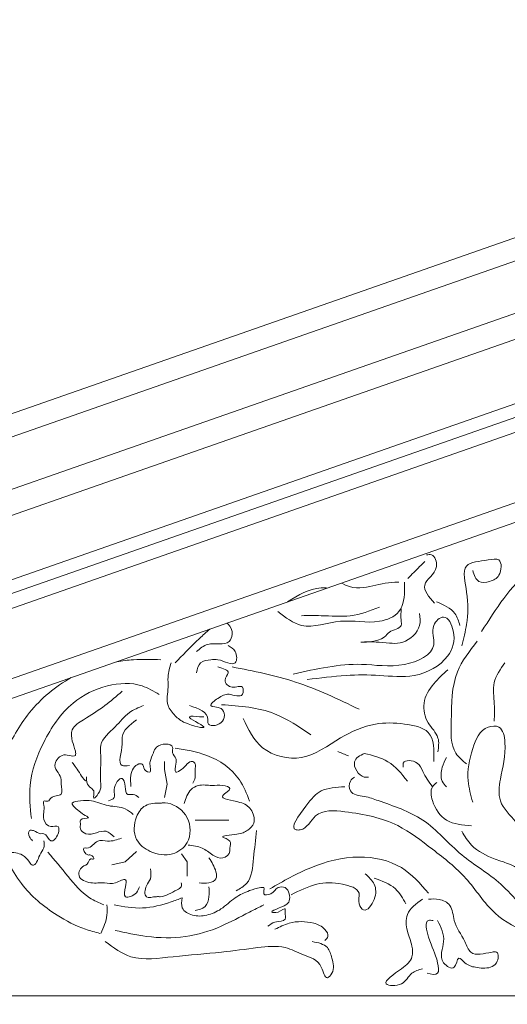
# Model space of a CAD drawing. Extents: x 0 to 286551, y -50 to 581131.
# Tile 196 of 207: x 269943 to 270987, y 568692 to 570800. Entities that reach past the tile are written whole.
import ezdxf

# ---------------------------------------------------------------- set-up
doc = ezdxf.new("R2010")
doc.units = 0
doc.header["$MEASUREMENT"] = 0
doc.layers.add('0.15 GRIJS', color=252, linetype='CONTINUOUS', lineweight=15)

msp = doc.modelspace()

# ---------------------------------------------------------------- linework, layer by layer
at = {"layer": '0.15 GRIJS'}
msp.add_line((267380.2, 568710.2), (272336.5, 570444.3), dxfattribs=at)
for points in [[(266706.9, 568830.2), (272336.5, 570799.9)], [(266740.6, 568791.9), (272336.5, 570749.8)], [(266826.9, 568710.2), (272336.5, 570637.9)], [(266986.6, 568710.2), (272336.5, 570582.1)], [(267465, 568710.2), (272336.5, 570414.7)], [(267555.9, 568710.2), (272336.5, 570382.9)], [(272336.5, 570232.5), (267985.8, 568710.2)], [(272336.5, 570190.1), (268107, 568710.2)], [(270253.5, 569134.3), (270258.7, 569163.5), (270253.5, 569194.4), (270253.5, 569211.5)], [(270318.8, 569086.2), (270337.6, 569086.2), (270373.7, 569086.2), (270390.9, 569086.2)], [(270193.4, 569019.3), (270169.4, 568997), (270140.2, 568990.1)], [(270289.6, 569014.1), (270301.6, 568997), (270301.6, 568966.1)]]:
    msp.add_lwpolyline(points, dxfattribs=at)
msp.add_lwpolyline([(272336.5, 568710.2), (266826.9, 568710.2), (266826.9, 568690.2, -0.414214), (266856.9, 568660.2), (266866.9, 568660.2), (266866.9, 568530.2), (272336.5, 568530.2)], format="xyb", dxfattribs=at)
for points, knots in [([(270931.7, 569490), (270962.5, 569538.5), (271021.9, 569631.8), (271174.2, 569694.2), (271321.2, 569734.5), (271472.2, 569722.1), (271611.1, 569732.6), (271701.3, 569740), (271741.9, 569743.4)], [0, 0, 0, 0, 62.787127, 120.928021, 178.145364, 232.938536, 288.729804, 334.387179, 334.387179, 334.387179, 334.387179]), ([(270831, 569550.9), (270819.1, 569564.4), (270794.4, 569592.3), (270843.8, 569617.6), (270830.7, 569656.4), (270817.3, 569654.6), (270813.5, 569654.1)], [0, 0, 0, 0, 16.409779, 33.925579, 44.15608, 48.187555, 48.187555, 48.187555, 48.187555]), ([(270773.9, 569603.8), (270782.3, 569612.2), (270794.3, 569624.2), (270806.3, 569636.1), (270809.9, 569639.7)], [0, 0, 0, 0, 13.300239, 19.000406, 19.000406, 19.000406, 19.000406]), ([(270889.7, 569459.3), (270893.4, 569474.8), (270902.7, 569513), (270903.9, 569565.7), (270885.1, 569639.3), (270936, 569640.2), (270976.3, 569650.1), (270974, 569608), (270950.1, 569596.2), (270921.5, 569592.8), (270915.8, 569610.7), (270912.7, 569620.3)], [0, 0, 0, 0, 17.572192, 43.344645, 64.208215, 82.084146, 90.678151, 102.950686, 111.802965, 120.397289, 130.292655, 130.292655, 130.292655, 130.292655]), ([(270495.9, 569532.8), (270512.2, 569520), (270551.7, 569488.7), (270630.9, 569521.7), (270699.7, 569503.2), (270764, 569528.2), (270767, 569570.3), (270766.8, 569591.4), (270766.8, 569595.3)], [0, 0, 0, 0, 21.940397, 53.269256, 84.420287, 101.832708, 121.255133, 125.703533, 125.703533, 125.703533, 125.703533]), ([(270632.4, 569593.8), (270655.4, 569580.3), (270689, 569584.4), (270730.9, 569595.7), (270751.9, 569595.4), (270754.9, 569595.3)], [26.015259, 26.015259, 26.015259, 26.015259, 48.797266, 69.099002, 72.436464, 72.436464, 72.436464, 72.436464]), ([(270516.7, 569553.7), (270539.7, 569567.9), (270566.2, 569584.3), (270596.1, 569583.5), (270600.1, 569583.4)], [0, 0, 0, 0, 28.924026, 33.374082, 33.374082, 33.374082, 33.374082]), ([(270835, 569553.5), (270850.5, 569547), (270874.9, 569536.7), (270882.6, 569512.2), (270885.4, 569503.1)], [0, 0, 0, 0, 17.51885, 27.749279, 27.749279, 27.749279, 27.749279]), ([(270546.5, 569523.9), (270560.4, 569524.1), (270595, 569524.6), (270652.2, 569519.3), (270692.6, 569534.2), (270713.2, 569541.8)], [0, 0, 0, 0, 15.575356, 38.938549, 63.235953, 63.235953, 63.235953, 63.235953]), ([(270799.1, 569528.3), (270800.1, 569519.8), (270803.2, 569493.9), (270761.8, 569458.1), (270723.8, 569469), (270644.8, 569466.8), (270719.9, 569466.5), (270734.6, 569494.1), (270762.2, 569495.4), (270758.4, 569519.4), (270759.1, 569531), (270759.5, 569539.1)], [0, 0, 0, 0, 9.4026, 28.40278, 47.215905, 61.997236, 81.236799, 86.93674, 97.769697, 101.799259, 111.202075, 111.202075, 111.202075, 111.202075]), ([(270386.5, 569507.8), (270387.5, 569507.3), (270393.9, 569502.9), (270401.3, 569486.2), (270388.4, 569456.4), (270348.5, 569470.5), (270329.2, 569453.5), (270321.8, 569447)], [51.577609, 51.577609, 51.577609, 51.577609, 53.121015, 61.888053, 68.087213, 85.360528, 95.976083, 95.976083, 95.976083, 95.976083]), ([(270558.4, 569387), (270586.2, 569390.6), (270637.5, 569397.3), (270714.3, 569397.4), (270790.4, 569387.9), (270861.3, 569425.4), (270879.4, 569481.7), (270854.8, 569532.6), (270818.9, 569499.1), (270844, 569446.5), (270755.8, 569408.3), (270658.4, 569428.1), (270578.1, 569410), (270528.6, 569398.9)], [0, 0, 0, 0, 31.328858, 58.029834, 85.843083, 116.751571, 137.257937, 150.834553, 161.090061, 176.659354, 204.735116, 239.223609, 294.290537, 294.290537, 294.290537, 294.290537]), ([(270276.1, 569423.1), (270291.3, 569438.7), (270311.3, 569459.1), (270342.7, 569489), (270350.1, 569495.1)], [0, 0, 0, 0, 27.632029, 36.268303, 36.268303, 36.268303, 36.268303]), ([(270389.4, 569460.1), (270395.3, 569456.7), (270408.4, 569449.4), (270409.1, 569408.9), (270373.8, 569431.7), (270350.5, 569429.5), (270326.7, 569426.6), (270323.5, 569409.8), (270321.8, 569401.3)], [0, 0, 0, 0, 7.505785, 16.459337, 30.515614, 36.215661, 44.716425, 53.483582, 53.483582, 53.483582, 53.483582]), ([(270922.5, 569469.2), (270905.9, 569448.1), (270866.7, 569398.3), (270868.3, 569312.5), (270863.7, 569236.1), (270890.9, 569213.6), (270899.5, 569206.4)], [0, 0, 0, 0, 29.278419, 68.856851, 94.891374, 107.042879, 107.042879, 107.042879, 107.042879]), ([(270245.6, 569429.6), (270225.9, 569430.2), (270194.4, 569431.2), (270162.8, 569427.4), (270150.9, 569425.4)], [0, 0, 0, 0, 21.985392, 35.410235, 35.410235, 35.410235, 35.410235]), ([(270267.3, 569423.1), (270264.4, 569412.9), (270259.4, 569395.8), (270262.4, 569365.1), (270254.1, 569334.4), (270276.6, 569308.4), (270295.7, 569292), (270365.7, 569275.1), (270287, 569312.4), (270324.9, 569307.3), (270334.4, 569307.5), (270337.1, 569307.6)], [0, 0, 0, 0, 11.654256, 19.793868, 34.444998, 44.381807, 54.320145, 69.334426, 83.342117, 91.484949, 94.74221, 94.74221, 94.74221, 94.74221]), ([(270981.7, 569423.2), (270971.9, 569409.5), (270952.9, 569382.8), (270959.8, 569337.6), (270959, 569310.4), (270958.7, 569298.4)], [0, 0, 0, 0, 18.122017, 35.303868, 48.803787, 48.803787, 48.803787, 48.803787]), ([(270367.6, 569414.4), (270378.8, 569411), (270397.4, 569405.5), (270376.3, 569384.4), (270397.3, 569364.5), (270422.7, 569379.1), (270422.3, 569344.6), (270389.4, 569360.3), (270371.1, 569350), (270341.4, 569327.2), (270384.2, 569331.1), (270383.7, 569287.7), (270343.7, 569286.1), (270348.7, 569317.1), (270326.3, 569324.8), (270306.6, 569331.6)], [0, 0, 0, 0, 9.495143, 15.69443, 23.75392, 31.896752, 37.59433, 48.179948, 57.710373, 65.769711, 74.270843, 85.666214, 96.251832, 98.693867, 117.259511, 117.259511, 117.259511, 117.259511]), ([(270398, 569414.1), (270443.9, 569405.2), (270538.2, 569386.8), (270624.9, 569345.1), (270669.5, 569323.6)], [0, 0, 0, 0, 52.139872, 107.321542, 107.321542, 107.321542, 107.321542]), ([(270859.1, 569407.8), (270848.8, 569398.5), (270827, 569378.7), (270802.8, 569338.8), (270812.9, 569293.7), (270842.7, 569266.5), (270839.6, 569242.6), (270838.3, 569232.3)], [0, 0, 0, 0, 15.730434, 33.138717, 49.061916, 63.563566, 74.684459, 74.684459, 74.684459, 74.684459]), ([(270053.9, 569391.4), (270019.6, 569372.5), (269961.8, 569323.4), (269908.4, 569229.8), (269894.7, 569164.3), (269888.2, 569133.4)], [73.651986, 73.651986, 73.651986, 73.651986, 117.274259, 156.651966, 191.992207, 191.992207, 191.992207, 191.992207]), ([(269968.4, 569089.6), (269966, 569113.4), (269960.4, 569169.5), (269992.3, 569257.1), (270046.7, 569338), (270126.8, 569378), (270196.7, 569382), (270230, 569362.3), (270242, 569355.2)], [0, 0, 0, 0, 26.55152, 62.606887, 101.921161, 132.694876, 160.221829, 175.608781, 175.608781, 175.608781, 175.608781]), ([(270162.8, 569362.1), (270150.5, 569351.6), (270124.2, 569329), (270087.8, 569305.6), (270052, 569284.5), (270054.8, 569254.3), (270061.7, 569239.8), (270064.6, 569221.1), (270047.5, 569225.6), (270030.6, 569227.5), (270013.9, 569205.5), (270025.6, 569187.9), (270033, 569175.2), (270030.9, 569159.9), (270039.3, 569135.9), (270011.2, 569139.9), (270005.4, 569124.2), (269992.3, 569129.8), (269996.2, 569114.5), (269995.1, 569103.3), (269992.7, 569085.3), (270006.3, 569068.1), (270029.1, 569077.1), (270026.9, 569053.9), (270008.5, 569031.8), (270000.7, 569059.3), (269984.6, 569055.7), (269977, 569063.9), (269960.9, 569065.7), (269963.2, 569049.8), (269968.6, 569044.3), (269971, 569041.9)], [0, 0, 0, 0, 17.92961, 38.478536, 50.581466, 59.535018, 68.033282, 71.28904, 76.174612, 81.874659, 91.811651, 98.011136, 104.210297, 107.466055, 115.605668, 124.375336, 127.829273, 131.086534, 134.342293, 140.040086, 145.737664, 153.797154, 159.4972, 165.194778, 173.254268, 181.313758, 183.756544, 189.957299, 193.21456, 198.098414, 202.168692, 202.168692, 202.168692, 202.168692]), ([(270056, 569209.6), (270060, 569204.4), (270067.2, 569195), (270087.7, 569161.2), (270086.4, 569183), (270086.2, 569166.3), (270090.4, 569157.7), (270105.6, 569150.1), (270096.4, 569121.1), (270118.8, 569150.2), (270115.3, 569175.2), (270116.9, 569199.7), (270117.3, 569226.9), (270113.4, 569257.2), (270148.4, 569283.3), (270173.4, 569317.3), (270197.7, 569327.2), (270208.5, 569331.6)], [0, 0, 0, 0, 9.936809, 17.996147, 20.437966, 22.879785, 29.079144, 33.684544, 39.382337, 49.319146, 52.575121, 69.668069, 75.365862, 83.505475, 102.069161, 118.187988, 130.932387, 130.932387, 130.932387, 130.932387]), ([(270375.4, 569333.3), (270414.4, 569330.5), (270483.9, 569325.3), (270541, 569286), (270566.1, 569268.7)], [0, 0, 0, 0, 42.885132, 76.437323, 76.437323, 76.437323, 76.437323]), ([(270193.3, 569301.1), (270178.8, 569289.8), (270159.8, 569275), (270165.3, 569239.7), (270148.8, 569199.4), (270172.2, 569202.3), (270178, 569203.1)], [0, 0, 0, 0, 17.928431, 23.626008, 40.719173, 46.419219, 46.419219, 46.419219, 46.419219]), ([(270421.5, 569303.7), (270432.6, 569280.3), (270456.5, 569230.1), (270553.9, 569207.1), (270624.2, 569263), (270698.3, 569296.1), (270762, 569294), (270830.9, 569280.8), (270829.9, 569235.8), (270829.3, 569211.4)], [0, 0, 0, 0, 28.071306, 60.180299, 95.005143, 124.959373, 148.322566, 168.378284, 192.152419, 192.152419, 192.152419, 192.152419]), ([(270912.7, 569124.3), (270908.4, 569139.7), (270897.9, 569177.7), (270908.6, 569233.9), (270930.4, 569286.6), (270976.4, 569289.5), (270986.8, 569233), (270972.5, 569187), (270964.7, 569121.2), (271007.9, 569085.1), (271021.3, 569051.6), (271027.7, 569035.7)], [0, 0, 0, 0, 17.572192, 43.606715, 64.724148, 73.318153, 86.536865, 116.22086, 133.402496, 154.520105, 173.731183, 173.731183, 173.731183, 173.731183]), ([(270181.4, 569158.3), (270180.7, 569166.2), (270179.1, 569183.7), (270189.1, 569206), (270209, 569207.7), (270206.7, 569192.8), (270225.8, 569184.9), (270221.9, 569201), (270221.9, 569213.9), (270229.1, 569228.4), (270236.3, 569250), (270276.3, 569252.5), (270267.9, 569228.9), (270279.6, 569219.3), (270277.7, 569205.8), (270272.7, 569183.9), (270292.8, 569195.4), (270299, 569205.3), (270312.2, 569214.7), (270321.1, 569205.1), (270317.3, 569192.6), (270320.9, 569178.2), (270315.8, 569169.1), (270313.6, 569165.2)], [0, 0, 0, 0, 8.979446, 20.015794, 22.582557, 27.467393, 32.35378, 36.202083, 40.691914, 48.199498, 53.371046, 66.2039, 70.693515, 75.865092, 80.354923, 86.76869, 91.655077, 98.005751, 102.89193, 105.613951, 110.103566, 116.517549, 121.402709, 121.402709, 121.402709, 121.402709]), ([(270276.1, 569240.1), (270298.9, 569236.6), (270350.5, 569228.7), (270412.2, 569186), (270429, 569142.7), (270435.1, 569126.8)], [0, 0, 0, 0, 25.877672, 58.444109, 77.377592, 77.377592, 77.377592, 77.377592]), ([(270680.7, 569229.1), (270671.4, 569224.3), (270648.9, 569212.7), (270670.6, 569176.7), (270686.7, 569178.2), (270689.7, 569178.5)], [0, 0, 0, 0, 10.255125, 24.756604, 28.094385, 28.094385, 28.094385, 28.094385]), ([(270680.7, 569229.1), (270698.6, 569224.7), (270736.1, 569215.6), (270760.3, 569185.4), (270773, 569169.6)], [0, 0, 0, 0, 20.055646, 42.078391, 42.078391, 42.078391, 42.078391]), ([(270764.1, 569199.3), (270763.7, 569202.6), (270761.7, 569216.8), (270797.4, 569213.3), (270806.9, 569184.5), (270818.9, 569168.2), (270826.6, 569157.7)], [0, 0, 0, 0, 3.336246, 14.461546, 22.481842, 36.983674, 36.983674, 36.983674, 36.983674]), ([(270856.4, 569220.2), (270853.1, 569213.5), (270845.4, 569198), (270842.7, 569172.7), (270853, 569161.4), (270856.4, 569157.7)], [0, 0, 0, 0, 8.470036, 19.591144, 25.152534, 25.152534, 25.152534, 25.152534]), ([(270133.3, 569127.4), (270138.4, 569129.2), (270149.8, 569133.3), (270140.1, 569155.1), (270162.9, 569186.6), (270170.5, 569158.6), (270170, 569137.6), (270188.1, 569143.4), (270194.9, 569137.5), (270198.6, 569134.3)], [0, 0, 0, 0, 5.172623, 11.586605, 22.623129, 29.531634, 36.228212, 40.719806, 45.892258, 45.892258, 45.892258, 45.892258]), ([(270295.3, 569122), (270298.8, 569133), (270304.1, 569149.8), (270328.6, 569164.2), (270353.8, 569158.5), (270373.3, 569162.5), (270403, 569154.4), (270358.5, 569132), (270416.4, 569127), (270439.8, 569112), (270450.2, 569081.3), (270429.6, 569061.8), (270411.3, 569055.1), (270363, 569052), (270398.5, 569043.9), (270392.2, 569029.1), (270394.4, 569015.2), (270377.7, 568999.9), (270354.4, 569012), (270334, 569029.3), (270314.2, 569031.6), (270303.8, 569032.8)], [0, 0, 0, 0, 12.430383, 18.83464, 29.956105, 38.694536, 44.744075, 52.60664, 67.210691, 77.567252, 88.937294, 96.259631, 105.557447, 116.931508, 123.335487, 128.8941, 131.276362, 139.138926, 147.432519, 157.78908, 169.162829, 169.162829, 169.162829, 169.162829]), ([(270659.9, 569178.5), (270656.5, 569175.9), (270647.4, 569169), (270647.6, 569140.5), (270682.2, 569138.2), (270732, 569119.9), (270814.4, 569093.5), (270882.7, 569007.8), (270964.4, 568963), (271011.2, 568907.3), (271041.5, 568885.3), (271055.9, 568874.9)], [0, 0, 0, 0, 4.719403, 12.50405, 24.485726, 36.100494, 74.957157, 116.710826, 155.643759, 177.666505, 197.471784, 197.471784, 197.471784, 197.471784]), ([(270835.6, 569166.6), (270832.2, 569163.8), (270820.8, 569154.5), (270826.4, 569118.8), (270853.3, 569078.4), (270890.7, 569075.7), (270910, 569074.3)], [0, 0, 0, 0, 4.719177, 15.84007, 34.975774, 55.489316, 55.489316, 55.489316, 55.489316]), ([(270639.1, 569157.7), (270620.5, 569156.5), (270585.2, 569154.3), (270558.7, 569120), (270516.4, 569064.7), (270557.6, 569064.9), (270575.1, 569110.2), (270661.2, 569103.1), (270746.8, 569085.6), (270828.2, 569022.5), (270902.8, 568965), (270951.8, 568883.6), (271023.3, 568845.4), (271072.5, 568835.9), (271093.6, 568836.2), (271097.6, 568836.3)], [0, 0, 0, 0, 19.205138, 36.508706, 56.95534, 60.292802, 76.828833, 100.429031, 144.143587, 177.773996, 213.246965, 249.562539, 281.436976, 300.642151, 305.092207, 305.092207, 305.092207, 305.092207]), ([(269888.2, 569124.6), (269891.7, 569099.8), (269900.2, 569038.7), (269938.4, 568947.1), (270012.4, 568886.6), (270072.2, 568854.7), (270104.6, 568846.3), (270114.8, 568843.6)], [0, 0, 0, 0, 28.102527, 69.264373, 107.329053, 132.818039, 144.673621, 144.673621, 144.673621, 144.673621]), ([(270145.3, 569050.2), (270139.8, 569055.4), (270122.9, 569071.5), (270094.3, 569047.9), (270070.5, 569065.6), (270074.3, 569077.3), (270070.3, 569091.3), (270099.9, 569088.4), (270079.7, 569097.8), (270070.5, 569106), (270045.3, 569123.8), (270077.5, 569128.2), (270101, 569129.1), (270132.5, 569114.1), (270165.9, 569115.5), (270181, 569102.8), (270186.5, 569098.2)], [0, 0, 0, 0, 7.831167, 23.987383, 29.901856, 34.391686, 36.957366, 43.656089, 48.282532, 51.490307, 61.026958, 67.725681, 76.708551, 90.721781, 104.43865, 112.269941, 112.269941, 112.269941, 112.269941]), ([(270246.6, 569122.3), (270234.3, 569122.4), (270211, 569122.7), (270187.5, 569088.8), (270185.6, 569044.3), (270224.1, 569014.3), (270268.9, 569007.2), (270310.8, 569038.4), (270309.8, 569095.1), (270269.8, 569125), (270244.4, 569122.9), (270236.3, 569122.3)], [0, 0, 0, 0, 12.976305, 24.397785, 42.356678, 56.90137, 74.970172, 89.599747, 109.483006, 128.729774, 137.712644, 137.712644, 137.712644, 137.712644]), ([(270450.4, 569063.7), (270448.1, 569044.6), (270443.5, 569007.4), (270440, 568953.7), (270414.9, 568939.6), (270406.8, 568935.1)], [0, 0, 0, 0, 22.112147, 43.24433, 53.182407, 53.182407, 53.182407, 53.182407]), ([(270889.1, 569062.4), (270895.4, 569051.9), (270911.8, 569024.3), (270953.1, 569004.3), (270994, 568992.4), (271022.9, 568975.1), (271031.6, 568956.7), (271035, 568949.3)], [0, 0, 0, 0, 13.576616, 35.517013, 48.538315, 62.116717, 71.08353, 71.08353, 71.08353, 71.08353]), ([(269918.7, 569017.9), (269929.7, 569017), (269948.3, 569015.5), (269961.7, 569000.7), (269970.9, 568986.2), (269982.8, 568998), (269984.5, 569012), (269997.2, 569025.3), (269995.7, 569036.6), (269995, 569041.9)], [0, 0, 0, 0, 11.658671, 19.717935, 23.171872, 27.242772, 33.442131, 40.005097, 45.702674, 45.702674, 45.702674, 45.702674]), ([(270199.6, 568943.5), (270198.2, 568939.1), (270194.3, 568926.9), (270163.5, 568914.5), (270169.7, 568940.7), (270173.3, 568966), (270146.6, 568947.3), (270123.3, 568954.3), (270097, 568948.5), (270062.9, 568962.2), (270075.1, 568988), (270090.8, 568991), (270091.1, 569005.6), (270106.1, 569000.5), (270096.6, 569014), (270085.7, 569008.2), (270074.7, 569028.9), (270096.2, 569023.5), (270106.2, 569046.8), (270135.4, 569038.4), (270151.7, 569044.2), (270161.3, 569047.6)], [0, 0, 0, 0, 5.327246, 14.625062, 22.565936, 28.124549, 36.418141, 45.156573, 56.278038, 67.285707, 75.877678, 79.065038, 83.953351, 86.336385, 90.307286, 92.690639, 99.093446, 101.4768, 111.833361, 119.777447, 131.151196, 131.151196, 131.151196, 131.151196]), ([(270003.7, 569017.9), (270018.2, 569000.6), (270046.4, 568966.9), (270082.5, 568922.4), (270113, 568909.2), (270123.5, 568904.6)], [0, 0, 0, 0, 25.432814, 49.610753, 62.355152, 62.355152, 62.355152, 62.355152]), ([(270348.4, 569005.1), (270354.3, 568996), (270362.9, 568982.8), (270366.4, 568958.1), (270346.5, 568950), (270334.1, 568951.3), (270327.2, 568952)], [0, 0, 0, 0, 12.430576, 17.989188, 24.393167, 32.337254, 32.337254, 32.337254, 32.337254]), ([(270478.8, 568939.2), (270507.3, 568955.5), (270566.4, 568989.5), (270664.2, 569014.8), (270761.7, 568994.7), (270800.3, 568950.1), (270818.2, 568929.5)], [0, 0, 0, 0, 36.727458, 76.286772, 111.141944, 141.037365, 141.037365, 141.037365, 141.037365]), ([(270223, 568981.8), (270224.1, 568974.2), (270226.2, 568960.6), (270211.7, 568946.1), (270208.6, 568915.5), (270231.9, 568923.1), (270254.3, 568921), (270270.3, 568932.7), (270290.6, 568942), (270289.4, 568948.9), (270288.9, 568952)], [0, 0, 0, 0, 7.940875, 14.343523, 23.078485, 31.022252, 34.199951, 48.804002, 52.775518, 55.951868, 55.951868, 55.951868, 55.951868]), ([(270524, 568926.3), (270542.3, 568935.4), (270577.6, 568952.9), (270625.5, 568952.9), (270676.8, 568937.9), (270665.2, 568909.1), (270682.9, 568884.2), (270706.7, 568918), (270706, 568949.7), (270690.1, 568964.4), (270682.4, 568971.5)], [0, 0, 0, 0, 22.20173, 42.732634, 57.863625, 66.314183, 72.351118, 84.304256, 96.376328, 107.50826, 107.50826, 107.50826, 107.50826]), ([(270701.8, 568961.8), (270718.4, 568956), (270748, 568945.7), (270763.1, 568918.7), (270769.7, 568906.9)], [0, 0, 0, 0, 18.901987, 33.639887, 33.639887, 33.639887, 33.639887]), ([(270291.3, 568919.9), (270290, 568912.1), (270287, 568894.8), (270314.7, 568879.4), (270344.7, 568881.2), (270377.2, 568895), (270401.7, 568920.7), (270433, 568935.1), (270451.2, 568940.4), (270469.9, 568943.6), (270460, 568923.3), (270486.4, 568927.5), (270492.1, 568943.6), (270513.5, 568944.2), (270521.3, 568929.1), (270522, 568907.7), (270504.4, 568900.6), (270475.3, 568888.7), (270498.4, 568886.6), (270512.9, 568901.6), (270510.5, 568885.7), (270516.1, 568868.8), (270489.2, 568870.4), (270478.9, 568862.4), (270474.4, 568858.9)], [0, 0, 0, 0, 8.139612, 18.077951, 29.477724, 41.879614, 56.375163, 69.119465, 78.403328, 80.846433, 85.730071, 91.429798, 98.935825, 104.635553, 110.505788, 116.203582, 126.141796, 132.705854, 137.591425, 143.792181, 146.234, 151.931793, 160.432558, 166.997, 166.997, 166.997, 166.997]), ([(270348.4, 568943.5), (270348.8, 568936.6), (270349.7, 568922.1), (270342.7, 568897.7), (270326.7, 568894.2), (270318.7, 568892.5)], [0, 0, 0, 0, 7.940875, 16.493959, 25.049525, 25.049525, 25.049525, 25.049525]), ([(270145.3, 568904.6), (270165.7, 568901), (270206.7, 568893.5), (270256, 568906.7), (270283.4, 568916.9), (270291.3, 568919.9)], [0, 0, 0, 0, 22.929933, 46.246963, 55.777388, 55.777388, 55.777388, 55.777388]), ([(270805.2, 568916.6), (270791.7, 568907.2), (270767.5, 568890.6), (270770.9, 568847.9), (270783.5, 568821.1), (270785.1, 568788.1), (270761, 568767.3), (270706.6, 568732), (270766.6, 568729.8), (270777.9, 568760.2), (270796.9, 568765.6), (270805.2, 568768)], [0, 0, 0, 0, 17.076246, 30.355633, 42.959883, 51.410225, 64.245337, 81.321205, 93.398057, 105.351043, 114.548212, 114.548212, 114.548212, 114.548212]), ([(270837.5, 568871.3), (270844.7, 568856.6), (270858.6, 568827.7), (270835.2, 568786.2), (270877.4, 568759.9), (270879.2, 568799.8), (270898.4, 568775.6), (270919.9, 568770.3), (270946.3, 568767.3), (270967.1, 568779.5), (270969.7, 568806), (270940.6, 568801.6), (270908.4, 568792), (270893.5, 568835.9), (270870.5, 568863.3), (270869.8, 568904.6), (270841.8, 568918.8), (270825.7, 568917.3), (270818.2, 568916.6)], [0, 0, 0, 0, 17.577899, 34.479015, 43.676099, 51.774818, 57.812602, 67.009392, 79.086244, 85.123898, 93.574456, 97.197576, 114.10536, 123.839154, 142.736596, 155.340846, 165.076789, 173.530521, 173.530521, 173.530521, 173.530521]), ([(270130.1, 568904.6), (270130.5, 568897.3), (270131.6, 568876.1), (270122.8, 568856.5), (270117, 568843.6)], [0, 0, 0, 0, 8.139612, 23.583848, 23.583848, 23.583848, 23.583848]), ([(270147.5, 568850.2), (270169.9, 568845.1), (270219.2, 568833.9), (270297.3, 568832.9), (270371.9, 568855), (270424.9, 568884.5), (270455.4, 568899.6), (270465.6, 568904.6)], [0, 0, 0, 0, 25.710726, 56.653106, 86.292212, 111.781009, 124.525597, 124.525597, 124.525597, 124.525597]), ([(270489.6, 568852.4), (270499.5, 568857.4), (270525.1, 568870.4), (270565.3, 568869.7), (270594.6, 568857.6), (270606.5, 568838.1), (270599.3, 568831.2), (270596.4, 568828.4)], [0, 0, 0, 0, 12.40189, 31.944496, 42.14644, 48.3456, 52.416051, 52.416051, 52.416051, 52.416051]), ([(270814.9, 568758.3), (270824.3, 568756.2), (270843.1, 568752.2), (270835, 568798.6), (270821.4, 568819.2), (270807.6, 568873.6), (270824.3, 568871.7), (270827.9, 568871.3)], [0, 0, 0, 0, 8.454052, 16.90461, 38.669149, 51.948535, 55.571655, 55.571655, 55.571655, 55.571655]), ([(270126.5, 568826.1), (270144.2, 568813), (270186.9, 568781.4), (270277.7, 568796.2), (270367, 568801.3), (270445.7, 568812.7), (270507.2, 568819.2), (270551.3, 568795.6), (270589, 568786.3), (270597, 568740.3), (270618.4, 568764.6), (270612.1, 568787.7), (270603.4, 568819.6), (270581.9, 568823.7), (270569.3, 568826.1)], [0, 0, 0, 0, 23.817072, 57.632321, 96.447818, 125.657534, 147.396251, 163.225692, 180.60105, 190.335003, 195.457732, 207.53002, 216.724525, 229.730982, 229.730982, 229.730982, 229.730982])]:
    msp.add_open_spline(points, degree=3, knots=knots, dxfattribs=at)
msp.add_open_spline([(270624.2, 569233.2), (270631.8, 569229.9), (270639.3, 569226.7), (270646.9, 569223.5)], degree=3, dxfattribs=at)

doc.saveas('drawing.dxf')
